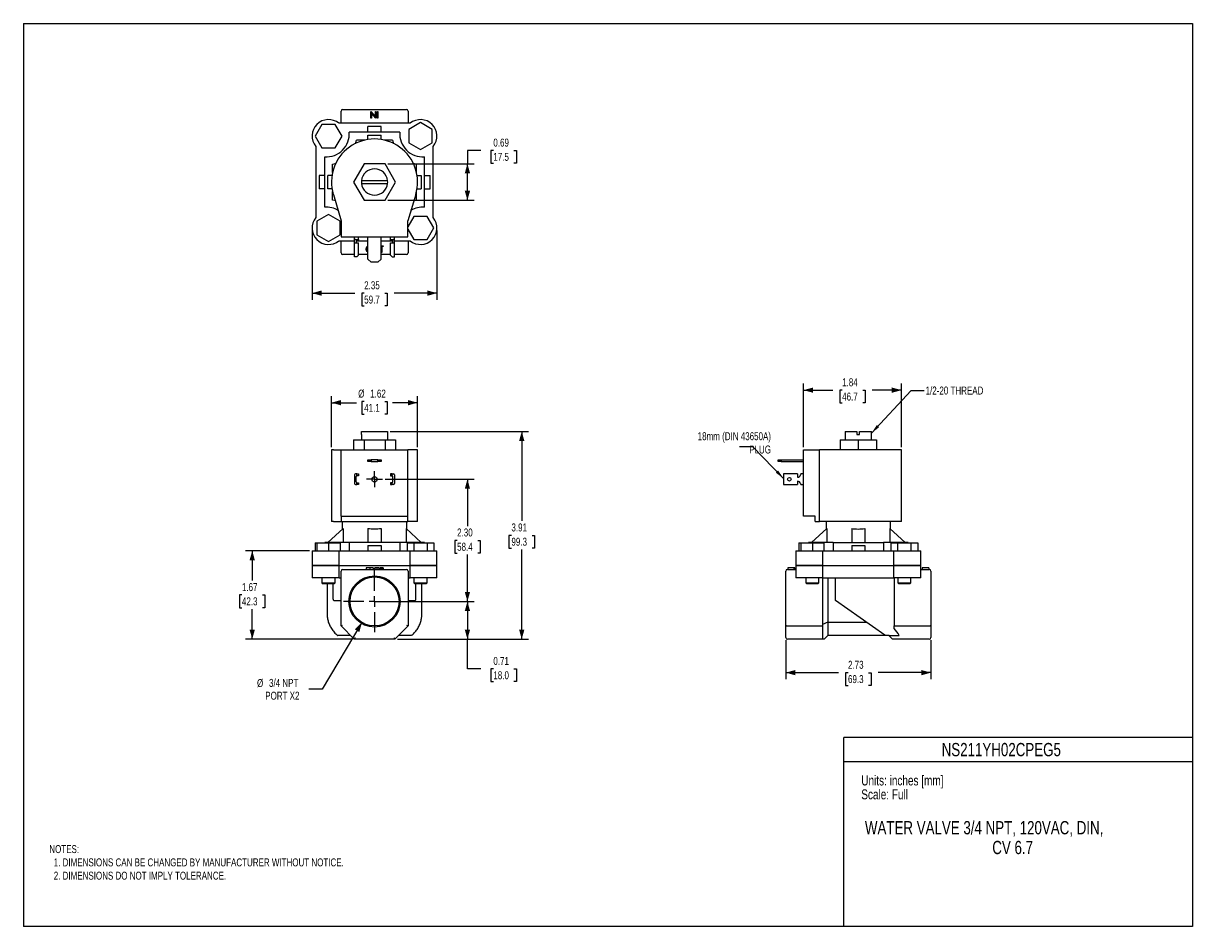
# Model space of a CAD drawing. Header units: inches. Extents: x 0 to 22, y 0 to 17.
import ezdxf
from ezdxf.enums import TextEntityAlignment as Align

# ---------------------------------------------------------------- set-up
doc = ezdxf.new("R2010")
doc.units = ezdxf.units.IN
doc.header["$MEASUREMENT"] = 0
doc.linetypes.add('SLD-Center', pattern=[0.75, 0.6, -0.05, 0.05, -0.05])
doc.linetypes.add('SLD-Solid', pattern=[0])
doc.layers.add('CENTER', color=40, linetype='SLD-Center')
doc.layers.add('SLD-DEFPOINTS', color=7, linetype='Continuous')
doc.layers.add('DIMENSIONS', color=140, linetype='SLD-Solid', lineweight=25)
doc.layers.add('TEXT', color=140, linetype='SLD-Solid', lineweight=25)
doc.styles.add('SLDTEXTSTYLE0', font='TXT', dxfattribs={"width": 0.75})
doc.dimstyles.new('SLDDIMSTYLE0', dxfattribs={"dimtxt": 0.15, "dimasz": 0.18, "dimexe": 0, "dimexo": 0.0625, "dimgap": 0.0375, "dimtad": 0, "dimtih": 1, "dimtoh": 1, "dimrnd": 1e-09, "dimzin": 12, "dimdsep": 46, "dimtxsty": 'SLDTEXTSTYLE0', "dimsah": 1, "dimcen": 0.09, "dimadec": 0, "dimazin": 3, "dimtfac": 1, "dimtofl": 0, "dimtmove": 0, "dimatfit": 3, "dimfxl": 0, "dimfrac": 2, "dimtolj": 1, "dimtzin": 12, "dimarcsym": 0})
doc.dimstyles.new('SLDDIMSTYLE1', dxfattribs={"dimtxt": 0.15, "dimasz": 0.18, "dimexe": 0, "dimexo": 0.0625, "dimgap": 0.0375, "dimtad": 0, "dimtih": 1, "dimtoh": 1, "dimrnd": 1e-09, "dimzin": 4, "dimdsep": 46, "dimtxsty": 'SLDTEXTSTYLE0', "dimsah": 1, "dimcen": 0.09, "dimadec": 0, "dimazin": 1, "dimtfac": 1, "dimtofl": 0, "dimtmove": 0, "dimatfit": 3, "dimfxl": 0, "dimfrac": 2, "dimtolj": 1, "dimtzin": 12, "dimarcsym": 0})
doc.dimstyles.new('SLDDIMSTYLE2', dxfattribs={"dimtxt": 0.15, "dimasz": 0.18, "dimexe": 0, "dimexo": 0.0625, "dimgap": 0.0375, "dimtad": 0, "dimtih": 1, "dimtoh": 1, "dimrnd": 1e-09, "dimdsep": 46, "dimtxsty": 'SLDTEXTSTYLE0', "dimsah": 1, "dimcen": 0.09, "dimadec": 0, "dimazin": 2, "dimtfac": 1, "dimtofl": 0, "dimtmove": 0, "dimatfit": 3, "dimfxl": 0, "dimfrac": 2, "dimtolj": 1, "dimtzin": 12, "dimarcsym": 0})
doc.dimstyles.new('SLDDIMSTYLE3', dxfattribs={"dimtxt": 0.15, "dimasz": 0.18, "dimexe": 0, "dimexo": 0.0625, "dimgap": 0.0375, "dimtad": 0, "dimtih": 1, "dimtoh": 1, "dimrnd": 1e-09, "dimzin": 12, "dimdsep": 46, "dimtxsty": 'SLDTEXTSTYLE0', "dimsah": 1, "dimcen": 0, "dimadec": 0, "dimazin": 3, "dimtfac": 1, "dimtofl": 0, "dimtmove": 0, "dimatfit": 3, "dimfxl": 0, "dimfrac": 2, "dimtolj": 1, "dimtzin": 12, "dimarcsym": 0})
doc.dimstyles.new('SLDDIMSTYLE4', dxfattribs={"dimtxt": 0.18, "dimasz": 0.18, "dimexe": 0, "dimexo": 0.0625, "dimgap": 0, "dimtad": 0, "dimtih": 1, "dimtoh": 1, "dimdec": 0, "dimrnd": 1e-09, "dimzin": 0, "dimdsep": 46, "dimtxsty": 'Standard', "dimsah": 1, "dimcen": 0.09, "dimadec": 0, "dimazin": 0, "dimtfac": 0.18, "dimtdec": 0, "dimtofl": 0, "dimtmove": 0, "dimatfit": 3, "dimfxl": 0, "dimfrac": 2, "dimtolj": 1, "dimtzin": 0, "dimarcsym": 0})

# ---------------------------------------------------------------- blocks, each defined once
blk = doc.blocks.new('SW_NOTE_0')
at = {"layer": 'TEXT', "color": 0, "insert": (0, 0.242), "char_height": 0.1875, "attachment_point": 1, "style": 'SLDTEXTSTYLE0'}
blk.add_mtext('Scale: Full', dxfattribs=at)
blk = doc.blocks.new('SW_NOTE_0_1')
at = {"layer": 'TEXT', "color": 0, "insert": (0, 0.242), "char_height": 0.1875, "attachment_point": 1, "style": 'SLDTEXTSTYLE0'}
blk.add_mtext('Units: inches [mm]', dxfattribs=at)
blk = doc.blocks.new('Block1')
at = {"color": 140, "linetype": 'SLD-Solid', "lineweight": 18}
blk.add_line((22, 0), (22, 3.56), dxfattribs=at)
at = {"layer": 'TEXT'}
for p, q in [((22, 3.56), (15.44, 3.56)), ((15.44, 0), (15.44, 3.56)), ((15.44, 3.11), (22, 3.11)), ((22, 0), (15.44, 0))]:
    blk.add_line(p, q, dxfattribs=at)
for name, p in [('SW_NOTE_0_1', (15.766, 2.603)), ('SW_NOTE_0', (15.766, 2.341))]:
    blk.add_blockref(name, p, dxfattribs=at)
at = {"layer": 'TEXT', "color": 140, "style": 'SLDTEXTSTYLE0', "width": 0.75}
for tag, p in [('AUTOATTR1', (18.696, 3.451)), ('AUTOATTR0_0', (18.733, 1.981)), ('AUTOATTR0_1', (18.747, 1.609))]:
    blk.add_attdef(tag, text='', height=0.25, dxfattribs=at).set_placement(p, align=Align.TOP_CENTER)
blk = doc.blocks.new('_D')
at = {"layer": 'DIMENSIONS'}
for p, q in [((6.904, 9.32), (9.502, 9.32)), ((9.377, 9.32), (9.377, 7.635)), ((9.183, 7.364), (9.137, 7.364)), ((9.137, 7.364), (9.137, 7.126)), ((9.571, 7.364), (9.616, 7.364)), ((9.616, 7.364), (9.616, 7.126)), ((9.137, 7.126), (9.183, 7.126)), ((9.377, 5.41), (9.377, 7.096)), ((9.616, 7.126), (9.571, 7.126)), ((7.037, 5.41), (9.502, 5.41))]:
    blk.add_line(p, q, dxfattribs=at)
for points in [[(9.377, 9.32), (9.327, 9.14), (9.427, 9.14)], [(9.377, 5.41), (9.427, 5.59), (9.327, 5.59)]]:
    blk.add_solid(points, dxfattribs=at)
at = {"layer": 'DIMENSIONS', "char_height": 0.15, "attachment_point": 1, "style": 'SLDTEXTSTYLE0'}
for s, insert in [('3.91', (9.183, 7.588)), ('99.3', (9.183, 7.319))]:
    blk.add_mtext(s, dxfattribs=dict(at, insert=insert))
blk = doc.blocks.new('_D_1')
at = {"layer": 'DIMENSIONS'}
for p, q in [((6.807, 8.42), (8.48, 8.42)), ((8.355, 8.42), (8.355, 7.54)), ((8.161, 7.269), (8.115, 7.269)), ((8.115, 7.269), (8.115, 7.031)), ((8.549, 7.269), (8.594, 7.269)), ((8.594, 7.269), (8.594, 7.031)), ((8.115, 7.031), (8.161, 7.031)), ((8.355, 6.12), (8.355, 7.001)), ((8.594, 7.031), (8.549, 7.031)), ((6.657, 6.12), (8.48, 6.12))]:
    blk.add_line(p, q, dxfattribs=at)
for points in [[(8.355, 8.42), (8.305, 8.24), (8.405, 8.24)], [(8.355, 6.12), (8.405, 6.3), (8.305, 6.3)]]:
    blk.add_solid(points, dxfattribs=at)
at = {"layer": 'DIMENSIONS', "char_height": 0.15, "attachment_point": 1, "style": 'SLDTEXTSTYLE0'}
for s, insert in [('2.30', (8.161, 7.493)), ('58.4', (8.161, 7.224))]:
    blk.add_mtext(s, dxfattribs=dict(at, insert=insert))
blk = doc.blocks.new('_D_2')
at = {"layer": 'DIMENSIONS'}
for p, q in [((7.238, 6.12), (8.48, 6.12)), ((8.355, 6.12), (8.355, 5.41)), ((7.037, 5.41), (8.48, 5.41)), ((8.355, 4.852), (8.355, 5.41)), ((8.605, 4.852), (8.355, 4.852)), ((8.843, 4.851), (8.797, 4.851)), ((8.797, 4.851), (8.797, 4.613)), ((9.231, 4.851), (9.276, 4.851)), ((9.276, 4.851), (9.276, 4.613)), ((8.797, 4.613), (8.843, 4.613)), ((9.276, 4.613), (9.231, 4.613))]:
    blk.add_line(p, q, dxfattribs=at)
for points in [[(8.355, 6.12), (8.305, 5.94), (8.405, 5.94)], [(8.355, 5.41), (8.405, 5.59), (8.305, 5.59)]]:
    blk.add_solid(points, dxfattribs=at)
at = {"layer": 'DIMENSIONS', "char_height": 0.15, "attachment_point": 1, "style": 'SLDTEXTSTYLE0'}
for s, insert in [('0.71', (8.843, 5.075)), ('18.0', (8.843, 4.806))]:
    blk.add_mtext(s, dxfattribs=dict(at, insert=insert))
blk = doc.blocks.new('_D_3')
at = {"layer": 'DIMENSIONS'}
for p, q in [((5.797, 9.026), (5.797, 9.986)), ((7.417, 9.026), (7.417, 9.986)), ((5.797, 9.861), (6.27, 9.861)), ((6.413, 9.883), (6.368, 9.883)), ((6.368, 9.883), (6.368, 9.645)), ((6.801, 9.883), (6.847, 9.883)), ((6.847, 9.883), (6.847, 9.645)), ((7.417, 9.861), (6.945, 9.861)), ((6.368, 9.645), (6.413, 9.645)), ((6.847, 9.645), (6.801, 9.645))]:
    blk.add_line(p, q, dxfattribs=at)
for points in [[(5.797, 9.861), (5.977, 9.811), (5.977, 9.911)], [(7.417, 9.861), (7.237, 9.911), (7.237, 9.811)]]:
    blk.add_solid(points, dxfattribs=at)
at = {"layer": 'DIMENSIONS', "char_height": 0.15, "attachment_point": 1, "style": 'SLDTEXTSTYLE0'}
for s, insert in [('%%c', (6.3, 10.107)), ('1.62', (6.526, 10.107)), ('41.1', (6.413, 9.839))]:
    blk.add_mtext(s, dxfattribs=dict(at, insert=insert))
blk = doc.blocks.new('_D_4')
at = {"layer": 'DIMENSIONS'}
for p, q in [((6.371, 5.725), (5.62, 4.467)), ((5.62, 4.467), (5.37, 4.467))]:
    blk.add_line(p, q, dxfattribs=at)
blk.add_solid([(6.371, 5.725), (6.236, 5.596), (6.321, 5.544)], dxfattribs=at)
at = {"layer": 'DIMENSIONS', "char_height": 0.15, "attachment_point": 1, "style": 'SLDTEXTSTYLE0'}
for s, insert in [('%%c', (4.396, 4.659)), ('3/4 NPT', (4.622, 4.662)), ('PORT X2', (4.551, 4.421))]:
    blk.add_mtext(s, dxfattribs=dict(at, insert=insert))
blk = doc.blocks.new('_D_5')
at = {"layer": 'DIMENSIONS'}
for p, q in [((5.382, 7.075), (4.181, 7.075)), ((4.306, 7.075), (4.306, 6.513)), ((4.112, 6.242), (4.067, 6.242)), ((4.067, 6.242), (4.067, 6.003)), ((4.5, 6.242), (4.546, 6.242)), ((4.546, 6.242), (4.546, 6.003)), ((4.067, 6.003), (4.112, 6.003)), ((4.306, 5.41), (4.306, 5.973)), ((4.546, 6.003), (4.5, 6.003)), ((6.177, 5.41), (4.181, 5.41))]:
    blk.add_line(p, q, dxfattribs=at)
for points in [[(4.306, 7.075), (4.256, 6.895), (4.356, 6.895)], [(4.306, 5.41), (4.356, 5.59), (4.256, 5.59)]]:
    blk.add_solid(points, dxfattribs=at)
at = {"layer": 'DIMENSIONS', "char_height": 0.15, "attachment_point": 1, "style": 'SLDTEXTSTYLE0'}
for s, insert in [('1.67', (4.112, 6.465)), ('42.3', (4.112, 6.197))]:
    blk.add_mtext(s, dxfattribs=dict(at, insert=insert))
blk = doc.blocks.new('SW_CENTERMARKSYMBOL_0')
at = {"layer": 'CENTER', "color": 0}
for p, q in [((0, 0.2), (0, 0.581)), ((-0.2, 0), (-0.581, 0)), ((0, 0), (-0.1, 0)), ((0, 0), (0, 0.1)), ((0, 0), (0, -0.1)), ((0, 0), (0.1, 0)), ((0.2, 0), (0.581, 0)), ((0, -0.2), (0, -0.581))]:
    blk.add_line(p, q, dxfattribs=at)
blk = doc.blocks.new('SW_CENTERMARKSYMBOL_1')
at = {"layer": 'CENTER', "color": 0}
for p, q in [((-0.1, 0), (-0.15, 0)), ((0, 0), (-0.1, 0)), ((0, 0.1), (0, 0.15)), ((0, 0), (0, 0.1)), ((0, 0), (0, -0.1)), ((0, 0), (0.1, 0)), ((0.1, 0), (0.15, 0)), ((0, -0.1), (0, -0.15))]:
    blk.add_line(p, q, dxfattribs=at)
blk = doc.blocks.new('_D_6')
at = {"layer": 'DIMENSIONS'}
for p, q in [((14.345, 5.39), (14.345, 4.655)), ((17.075, 5.39), (17.075, 4.655)), ((14.345, 4.78), (15.339, 4.78)), ((15.516, 4.779), (15.47, 4.779)), ((15.47, 4.779), (15.47, 4.541)), ((15.904, 4.779), (15.95, 4.779)), ((15.95, 4.779), (15.95, 4.541)), ((17.075, 4.78), (16.081, 4.78)), ((15.47, 4.541), (15.516, 4.541)), ((15.95, 4.541), (15.904, 4.541))]:
    blk.add_line(p, q, dxfattribs=at)
for points in [[(14.345, 4.78), (14.525, 4.73), (14.525, 4.83)], [(17.075, 4.78), (16.895, 4.83), (16.895, 4.73)]]:
    blk.add_solid(points, dxfattribs=at)
at = {"layer": 'DIMENSIONS', "char_height": 0.15, "attachment_point": 1, "style": 'SLDTEXTSTYLE0'}
for s, insert in [('2.73', (15.516, 5.003)), ('69.3', (15.516, 4.734))]:
    blk.add_mtext(s, dxfattribs=dict(at, insert=insert))
blk = doc.blocks.new('_D_7')
at = {"layer": 'DIMENSIONS'}
for p, q in [((14.68, 9.026), (14.68, 10.222)), ((16.52, 9.026), (16.52, 10.222)), ((14.68, 10.097), (15.229, 10.097)), ((15.406, 10.096), (15.36, 10.096)), ((15.36, 10.096), (15.36, 9.858)), ((15.794, 10.096), (15.84, 10.096)), ((15.84, 10.096), (15.84, 9.858)), ((16.52, 10.097), (15.971, 10.097)), ((15.36, 9.858), (15.406, 9.858)), ((15.84, 9.858), (15.794, 9.858))]:
    blk.add_line(p, q, dxfattribs=at)
for points in [[(14.68, 10.097), (14.86, 10.047), (14.86, 10.147)], [(16.52, 10.097), (16.34, 10.147), (16.34, 10.047)]]:
    blk.add_solid(points, dxfattribs=at)
at = {"layer": 'DIMENSIONS', "char_height": 0.15, "attachment_point": 1, "style": 'SLDTEXTSTYLE0'}
for s, insert in [('1.84', (15.406, 10.32)), ('46.7', (15.406, 10.051))]:
    blk.add_mtext(s, dxfattribs=dict(at, insert=insert))
blk = doc.blocks.new('_D_8')
at = {"layer": 'DIMENSIONS'}
for p, q in [((5.432, 13.099), (5.432, 11.798)), ((7.782, 13.099), (7.782, 11.798)), ((5.432, 11.923), (6.236, 11.923)), ((6.413, 11.922), (6.368, 11.922)), ((6.368, 11.922), (6.368, 11.684)), ((6.801, 11.922), (6.847, 11.922)), ((6.847, 11.922), (6.847, 11.684)), ((7.782, 11.923), (6.978, 11.923)), ((6.368, 11.684), (6.413, 11.684)), ((6.847, 11.684), (6.801, 11.684))]:
    blk.add_line(p, q, dxfattribs=at)
for points in [[(5.432, 11.923), (5.612, 11.873), (5.612, 11.973)], [(7.782, 11.923), (7.602, 11.973), (7.602, 11.873)]]:
    blk.add_solid(points, dxfattribs=at)
at = {"layer": 'DIMENSIONS', "char_height": 0.15, "attachment_point": 1, "style": 'SLDTEXTSTYLE0'}
for s, insert in [('2.35', (6.413, 12.146)), ('59.7', (6.413, 11.877))]:
    blk.add_mtext(s, dxfattribs=dict(at, insert=insert))
blk = doc.blocks.new('_D_9')
at = {"layer": 'DIMENSIONS'}
for p, q in [((8.605, 14.609), (8.355, 14.609)), ((8.355, 14.609), (8.355, 14.358)), ((8.843, 14.607), (8.797, 14.607)), ((8.797, 14.607), (8.797, 14.369)), ((9.231, 14.607), (9.276, 14.607)), ((9.276, 14.607), (9.276, 14.369)), ((6.856, 14.358), (8.48, 14.358)), ((8.355, 13.67), (8.355, 14.358)), ((8.797, 14.369), (8.843, 14.369)), ((9.276, 14.369), (9.231, 14.369)), ((6.856, 13.67), (8.48, 13.67))]:
    blk.add_line(p, q, dxfattribs=at)
for points in [[(8.355, 14.358), (8.305, 14.178), (8.405, 14.178)], [(8.355, 13.67), (8.405, 13.85), (8.305, 13.85)]]:
    blk.add_solid(points, dxfattribs=at)
at = {"layer": 'DIMENSIONS', "char_height": 0.15, "attachment_point": 1, "style": 'SLDTEXTSTYLE0'}
for s, insert in [('0.69', (8.843, 14.831)), ('17.5', (8.843, 14.563))]:
    blk.add_mtext(s, dxfattribs=dict(at, insert=insert))

msp = doc.modelspace()

# ---------------------------------------------------------------- linework, layer by layer
at = {"color": 7, "linetype": 'SLD-Solid'}
for p, q in [((0, 17), (0, 0)), ((0, 17), (22, 17)), ((22, 17), (22, 0)), ((22, 0), (0, 0))]:
    msp.add_line(p, q, dxfattribs=at)
for p, q in [((5.977, 15.119), (5.977, 15.349)), ((6.007, 15.379), (7.207, 15.379)), ((6.538, 15.214), (6.538, 15.339)), ((6.538, 15.339), (6.54, 15.339)), ((6.549, 15.214), (6.538, 15.214)), ((6.54, 15.339), (6.623, 15.241)), ((6.631, 15.214), (6.549, 15.312)), ((6.549, 15.312), (6.549, 15.214)), ((6.623, 15.241), (6.623, 15.339)), ((6.623, 15.339), (6.634, 15.339)), ((6.634, 15.214), (6.631, 15.214)), ((6.634, 15.339), (6.634, 15.214)), ((6.661, 15.214), (6.661, 15.339)), ((6.661, 15.339), (6.672, 15.339)), ((6.672, 15.214), (6.661, 15.214)), ((6.672, 15.339), (6.672, 15.214)), ((7.237, 15.349), (7.237, 15.119)), ((5.616, 15.098), (5.49, 14.879)), ((5.869, 15.098), (5.616, 15.098)), ((5.995, 14.879), (5.869, 15.098)), ((7.276, 15.119), (5.939, 15.119)), ((6.732, 15.058), (6.482, 15.058)), ((6.482, 14.951), (6.482, 15.058)), ((6.732, 14.951), (6.732, 15.058)), ((7.472, 15.132), (7.254, 15.005)), ((7.254, 15.005), (7.254, 14.753)), ((7.691, 15.005), (7.472, 15.132)), ((7.691, 14.753), (7.691, 15.005)), ((5.49, 14.879), (5.616, 14.66)), ((5.869, 14.66), (5.995, 14.879)), ((7.082, 14.951), (6.132, 14.951)), ((6.431, 14.804), (6.269, 14.804)), ((6.482, 14.814), (6.482, 14.894)), ((6.482, 14.894), (6.732, 14.894)), ((6.732, 14.814), (6.732, 14.894)), ((6.946, 14.804), (6.784, 14.804)), ((7.254, 14.753), (7.472, 14.626)), ((7.472, 14.626), (7.691, 14.753)), ((5.502, 14.683), (5.502, 13.345)), ((5.616, 14.66), (5.869, 14.66)), ((7.712, 13.345), (7.712, 14.683)), ((5.67, 13.539), (5.67, 14.489)), ((5.817, 14.191), (5.817, 14.353)), ((6.409, 14.358), (6.21, 14.014)), ((6.806, 14.358), (6.409, 14.358)), ((7.004, 14.014), (6.806, 14.358)), ((7.398, 14.191), (7.398, 14.353)), ((7.545, 13.539), (7.545, 14.489)), ((5.563, 14.139), (5.563, 13.889)), ((5.67, 14.139), (5.563, 14.139)), ((5.727, 13.889), (5.727, 14.139)), ((5.807, 14.139), (5.727, 14.139)), ((7.408, 14.139), (7.487, 14.139)), ((7.487, 14.139), (7.487, 13.889)), ((7.545, 14.139), (7.651, 14.139)), ((7.651, 13.889), (7.651, 14.139)), ((5.67, 13.889), (5.563, 13.889)), ((5.807, 13.889), (5.727, 13.889)), ((6.21, 14.014), (6.409, 13.67)), ((6.854, 14.039), (6.361, 14.039)), ((6.361, 13.989), (6.854, 13.989)), ((6.806, 13.67), (7.004, 14.014)), ((7.408, 13.889), (7.487, 13.889)), ((7.545, 13.889), (7.651, 13.889)), ((5.817, 13.675), (5.817, 13.837)), ((5.832, 13.779), (5.982, 13.284)), ((6.409, 13.67), (6.806, 13.67)), ((7.382, 13.779), (7.232, 13.284)), ((7.398, 13.675), (7.398, 13.837)), ((5.742, 13.402), (5.524, 13.275)), ((5.524, 13.275), (5.524, 13.023)), ((5.961, 13.275), (5.742, 13.402)), ((5.961, 13.023), (5.961, 13.275)), ((5.982, 13.284), (5.982, 12.984)), ((7.346, 13.368), (7.232, 13.171)), ((7.232, 12.984), (7.232, 13.284)), ((7.599, 13.368), (7.346, 13.368)), ((7.725, 13.149), (7.599, 13.368)), ((5.524, 13.023), (5.742, 12.896)), ((5.742, 12.896), (5.961, 13.023)), ((5.982, 12.984), (7.232, 12.984)), ((6.232, 12.928), (6.232, 12.984)), ((6.307, 12.93), (6.307, 12.984)), ((6.482, 12.564), (6.482, 12.984)), ((6.732, 12.564), (6.732, 12.984)), ((6.907, 12.93), (6.907, 12.984)), ((6.982, 12.928), (6.982, 12.984)), ((7.232, 13.127), (7.346, 12.93)), ((7.599, 12.93), (7.725, 13.149)), ((5.939, 12.909), (6.232, 12.909)), ((5.977, 12.679), (5.977, 12.909)), ((6.232, 12.87), (6.232, 12.928)), ((6.232, 12.609), (6.232, 12.87)), ((6.232, 12.87), (6.247, 12.87)), ((6.247, 12.93), (6.307, 12.93)), ((6.247, 12.87), (6.307, 12.87)), ((6.264, 12.909), (6.482, 12.909)), ((6.264, 12.907), (6.264, 12.87)), ((6.307, 12.921), (6.279, 12.921)), ((6.307, 12.93), (6.307, 12.921)), ((6.307, 12.639), (6.307, 12.87)), ((6.732, 12.909), (6.95, 12.909)), ((6.732, 12.814), (6.771, 12.814)), ((6.771, 12.801), (6.744, 12.801)), ((6.744, 12.801), (6.744, 12.689)), ((6.771, 12.814), (6.771, 12.801)), ((6.907, 12.93), (6.967, 12.93)), ((6.907, 12.921), (6.907, 12.93)), ((6.935, 12.921), (6.907, 12.921)), ((6.907, 12.639), (6.907, 12.87)), ((6.907, 12.87), (6.967, 12.87)), ((6.95, 12.87), (6.95, 12.907)), ((6.967, 12.87), (6.982, 12.87)), ((6.982, 12.87), (6.982, 12.928)), ((6.982, 12.909), (7.276, 12.909)), ((6.982, 12.609), (6.982, 12.87)), ((7.237, 12.909), (7.237, 12.679)), ((7.346, 12.93), (7.599, 12.93)), ((6.232, 12.649), (6.007, 12.649)), ((6.247, 12.609), (6.232, 12.609)), ((6.277, 12.609), (6.247, 12.609)), ((6.277, 12.609), (6.307, 12.639)), ((6.482, 12.649), (6.307, 12.649)), ((6.482, 12.564), (6.542, 12.504)), ((6.672, 12.504), (6.732, 12.564)), ((6.744, 12.689), (6.732, 12.689)), ((6.907, 12.649), (6.732, 12.649)), ((6.937, 12.609), (6.907, 12.639)), ((6.937, 12.609), (6.967, 12.609)), ((6.967, 12.609), (6.982, 12.609)), ((7.207, 12.649), (6.982, 12.649)), ((6.672, 12.504), (6.542, 12.504)), ((6.359, 9.26), (6.359, 9.162)), ((6.359, 9.26), (6.361, 9.26)), ((6.361, 9.26), (6.361, 9.32)), ((6.361, 9.32), (6.854, 9.32)), ((6.854, 9.32), (6.854, 9.26)), ((6.854, 9.26), (6.855, 9.26)), ((6.855, 9.162), (6.855, 9.26)), ((15.462, 9.32), (15.462, 9.162)), ((15.462, 9.32), (15.685, 9.32)), ((15.685, 9.32), (15.685, 9.26)), ((15.685, 9.26), (15.735, 9.26)), ((15.735, 9.26), (15.735, 9.32)), ((15.735, 9.32), (15.958, 9.32)), ((15.958, 9.162), (15.958, 9.32)), ((6.21, 9.162), (6.21, 8.976)), ((6.21, 9.162), (6.409, 9.162)), ((6.409, 9.162), (6.409, 8.976)), ((6.409, 9.162), (6.806, 9.162)), ((6.806, 9.162), (6.806, 8.976)), ((6.806, 9.162), (7.004, 9.162)), ((7.004, 9.162), (7.004, 8.976)), ((15.366, 9.162), (15.366, 8.976)), ((15.366, 9.162), (15.71, 9.162)), ((15.71, 9.162), (15.71, 8.976)), ((15.71, 9.162), (16.054, 9.162)), ((16.054, 9.162), (16.054, 8.976)), ((5.797, 8.976), (5.797, 7.626)), ((5.832, 8.976), (5.797, 8.976)), ((5.832, 8.976), (5.982, 8.976)), ((5.982, 7.726), (5.982, 8.976)), ((5.982, 8.976), (7.232, 8.976)), ((7.232, 7.726), (7.232, 8.976)), ((7.382, 8.976), (7.232, 8.976)), ((7.417, 8.976), (7.382, 8.976)), ((7.417, 7.626), (7.417, 8.976)), ((14.68, 7.726), (14.68, 8.976)), ((14.68, 8.976), (14.98, 8.976)), ((14.98, 7.626), (14.98, 8.976)), ((15.475, 8.976), (14.98, 8.976)), ((16.52, 8.976), (15.475, 8.976)), ((16.52, 7.626), (16.52, 8.976)), ((6.482, 8.754), (6.482, 8.786)), ((6.482, 8.786), (6.542, 8.786)), ((6.542, 8.754), (6.482, 8.754)), ((6.542, 8.786), (6.542, 8.754)), ((6.672, 8.786), (6.542, 8.786)), ((6.542, 8.754), (6.672, 8.754)), ((6.672, 8.754), (6.672, 8.786)), ((6.672, 8.786), (6.732, 8.786)), ((6.732, 8.754), (6.672, 8.754)), ((6.732, 8.786), (6.732, 8.754)), ((14.2, 8.754), (14.2, 8.786)), ((14.2, 8.786), (14.26, 8.786)), ((14.26, 8.754), (14.2, 8.754)), ((14.26, 8.786), (14.26, 8.754)), ((14.26, 8.786), (14.68, 8.786)), ((14.26, 8.754), (14.68, 8.754)), ((6.232, 8.504), (6.232, 8.337)), ((6.277, 8.519), (6.247, 8.519)), ((6.264, 8.369), (6.264, 8.472)), ((6.277, 8.487), (6.277, 8.519)), ((6.277, 8.519), (6.307, 8.519)), ((6.307, 8.487), (6.279, 8.487)), ((6.307, 8.519), (6.307, 8.487)), ((6.907, 8.519), (6.907, 8.487)), ((6.937, 8.519), (6.907, 8.519)), ((6.907, 8.487), (6.935, 8.487)), ((6.937, 8.487), (6.937, 8.519)), ((6.937, 8.519), (6.967, 8.519)), ((6.95, 8.369), (6.95, 8.472)), ((6.982, 8.504), (6.982, 8.337)), ((14.305, 8.519), (14.305, 8.504)), ((14.566, 8.519), (14.305, 8.519)), ((14.305, 8.504), (14.305, 8.337)), ((14.566, 8.519), (14.566, 8.504)), ((14.566, 8.504), (14.566, 8.459)), ((14.566, 8.382), (14.566, 8.337)), ((14.68, 8.519), (14.626, 8.519)), ((6.247, 8.322), (6.277, 8.322)), ((6.277, 8.322), (6.277, 8.354)), ((6.307, 8.322), (6.277, 8.322)), ((6.279, 8.354), (6.307, 8.354)), ((6.307, 8.354), (6.307, 8.322)), ((6.907, 8.354), (6.907, 8.322)), ((6.935, 8.354), (6.907, 8.354)), ((6.907, 8.322), (6.937, 8.322)), ((6.937, 8.322), (6.937, 8.354)), ((6.967, 8.322), (6.937, 8.322)), ((14.305, 8.337), (14.305, 8.322)), ((14.305, 8.322), (14.566, 8.322)), ((14.566, 8.337), (14.566, 8.322)), ((14.626, 8.322), (14.68, 8.322)), ((5.982, 7.726), (7.232, 7.726)), ((5.982, 7.726), (5.982, 7.626)), ((7.232, 7.626), (7.232, 7.726)), ((14.9, 7.726), (14.68, 7.726)), ((14.9, 7.626), (14.9, 7.726)), ((6.014, 7.495), (5.727, 7.228)), ((5.832, 7.626), (5.797, 7.626)), ((5.832, 7.626), (5.982, 7.626)), ((5.982, 7.626), (7.232, 7.626)), ((6.001, 7.626), (6.001, 7.483)), ((6.014, 7.495), (6.014, 7.228)), ((6.482, 7.495), (6.482, 7.228)), ((6.732, 7.495), (6.732, 7.228)), ((7.201, 7.495), (7.201, 7.228)), ((7.201, 7.495), (7.487, 7.228)), ((7.214, 7.483), (7.214, 7.626)), ((7.382, 7.626), (7.232, 7.626)), ((7.417, 7.626), (7.382, 7.626)), ((15.117, 7.495), (14.83, 7.228)), ((14.9, 7.626), (14.98, 7.626)), ((15.475, 7.626), (14.98, 7.626)), ((15.104, 7.626), (15.104, 7.483)), ((15.117, 7.495), (15.117, 7.228)), ((16.52, 7.626), (15.475, 7.626)), ((15.585, 7.495), (15.585, 7.228)), ((15.835, 7.495), (15.835, 7.228)), ((16.304, 7.495), (16.304, 7.228)), ((16.304, 7.495), (16.59, 7.228)), ((16.317, 7.483), (16.317, 7.626)), ((5.432, 7.075), (5.432, 6.799)), ((5.432, 7.075), (5.939, 7.075)), ((5.49, 7.225), (5.49, 7.075)), ((5.49, 7.225), (5.524, 7.225)), ((5.524, 7.225), (5.524, 7.075)), ((5.524, 7.225), (5.742, 7.225)), ((5.67, 7.228), (5.67, 7.225)), ((6.132, 7.228), (5.67, 7.228)), ((5.742, 7.225), (5.742, 7.075)), ((5.742, 7.225), (5.961, 7.225)), ((5.939, 6.799), (5.939, 7.075)), ((5.939, 7.075), (7.276, 7.075)), ((5.961, 7.225), (5.961, 7.075)), ((6.132, 7.228), (6.132, 7.075)), ((7.082, 7.228), (6.132, 7.228)), ((6.482, 7.175), (6.482, 7.075)), ((6.482, 7.175), (6.732, 7.175)), ((6.732, 7.175), (6.732, 7.075)), ((7.082, 7.228), (7.082, 7.075)), ((7.545, 7.228), (7.082, 7.228)), ((7.22, 7.225), (7.22, 7.075)), ((7.22, 7.225), (7.346, 7.225)), ((7.276, 6.799), (7.276, 7.075)), ((7.276, 7.075), (7.782, 7.075)), ((7.346, 7.225), (7.346, 7.075)), ((7.346, 7.225), (7.599, 7.225)), ((7.545, 7.228), (7.545, 7.225)), ((7.599, 7.225), (7.599, 7.075)), ((7.599, 7.225), (7.725, 7.225)), ((7.725, 7.225), (7.725, 7.075)), ((7.782, 6.799), (7.782, 7.075)), ((14.535, 7.075), (14.535, 6.799)), ((14.535, 7.075), (15.041, 7.075)), ((14.593, 7.225), (14.593, 7.075)), ((14.593, 7.225), (14.626, 7.225)), ((14.626, 7.225), (14.626, 7.075)), ((14.626, 7.225), (14.845, 7.225)), ((14.773, 7.228), (14.773, 7.225)), ((15.235, 7.228), (14.773, 7.228)), ((14.845, 7.225), (14.845, 7.075)), ((14.845, 7.225), (15.064, 7.225)), ((15.041, 6.799), (15.041, 7.075)), ((15.041, 7.075), (16.379, 7.075)), ((15.064, 7.225), (15.064, 7.075)), ((15.235, 7.228), (15.235, 7.075)), ((15.235, 7.228), (16.185, 7.228)), ((15.585, 7.175), (15.585, 7.075)), ((15.585, 7.175), (15.835, 7.175)), ((15.835, 7.175), (15.835, 7.075)), ((16.185, 7.228), (16.185, 7.075)), ((16.648, 7.228), (16.185, 7.228)), ((16.323, 7.225), (16.323, 7.075)), ((16.323, 7.225), (16.449, 7.225)), ((16.379, 6.799), (16.379, 7.075)), ((16.379, 7.075), (16.885, 7.075)), ((16.449, 7.225), (16.449, 7.075)), ((16.449, 7.225), (16.701, 7.225)), ((16.648, 7.228), (16.648, 7.225)), ((16.701, 7.225), (16.701, 7.075)), ((16.701, 7.225), (16.828, 7.225)), ((16.828, 7.225), (16.828, 7.075)), ((16.885, 6.799), (16.885, 7.075)), ((5.432, 6.799), (5.432, 6.563)), ((5.432, 6.799), (5.939, 6.799)), ((5.939, 6.799), (5.432, 6.799)), ((5.939, 6.563), (5.939, 6.799)), ((5.939, 6.799), (7.276, 6.799)), ((5.939, 6.799), (7.276, 6.799)), ((5.977, 5.66), (5.977, 6.691)), ((6.007, 6.721), (7.207, 6.721)), ((6.45, 6.751), (6.45, 6.721)), ((6.516, 6.751), (6.516, 6.721)), ((6.582, 6.751), (6.582, 6.721)), ((6.607, 6.751), (6.607, 6.721)), ((6.61, 6.751), (6.61, 6.721)), ((6.649, 6.751), (6.649, 6.721)), ((6.687, 6.751), (6.687, 6.721)), ((6.705, 6.751), (6.705, 6.721)), ((6.732, 6.751), (6.705, 6.751)), ((6.732, 6.751), (6.732, 6.721)), ((6.744, 6.751), (6.732, 6.751)), ((6.744, 6.751), (6.744, 6.721)), ((6.771, 6.751), (6.744, 6.751)), ((6.771, 6.751), (6.771, 6.721)), ((7.237, 6.691), (7.237, 5.66)), ((7.276, 6.563), (7.276, 6.799)), ((7.276, 6.799), (7.782, 6.799)), ((7.782, 6.799), (7.276, 6.799)), ((7.782, 6.563), (7.782, 6.799)), ((14.345, 5.673), (14.345, 6.691)), ((14.375, 6.721), (14.535, 6.721)), ((14.382, 6.751), (14.382, 6.721)), ((14.383, 6.751), (14.382, 6.751)), ((14.385, 6.751), (14.385, 6.721)), ((14.497, 6.751), (14.385, 6.751)), ((14.497, 6.751), (14.497, 6.721)), ((14.51, 6.751), (14.497, 6.751)), ((14.51, 6.751), (14.51, 6.721)), ((14.513, 6.751), (14.512, 6.751)), ((14.513, 6.751), (14.513, 6.721)), ((14.535, 6.799), (14.535, 6.563)), ((14.535, 6.799), (15.041, 6.799)), ((15.041, 6.799), (14.535, 6.799)), ((15.041, 6.563), (15.041, 6.799)), ((15.041, 6.799), (16.379, 6.799)), ((15.041, 6.799), (16.379, 6.799)), ((16.379, 6.563), (16.379, 6.799)), ((16.379, 6.799), (16.885, 6.799)), ((16.885, 6.799), (16.379, 6.799)), ((16.885, 6.563), (16.885, 6.799)), ((16.885, 6.721), (17.045, 6.721)), ((16.91, 6.751), (16.91, 6.721)), ((17.035, 6.751), (16.91, 6.751)), ((17.035, 6.751), (17.035, 6.721)), ((17.075, 6.691), (17.075, 5.673)), ((5.939, 6.563), (5.432, 6.563)), ((5.618, 6.563), (5.618, 6.47)), ((5.618, 6.47), (5.638, 6.45)), ((5.618, 6.47), (5.866, 6.47)), ((5.846, 6.45), (5.638, 6.45)), ((5.717, 6.45), (5.717, 5.872)), ((5.828, 6.163), (5.828, 6.45)), ((5.846, 6.45), (5.866, 6.47)), ((5.866, 6.47), (5.866, 6.563)), ((5.939, 6.563), (5.977, 6.563)), ((7.237, 6.563), (7.276, 6.563)), ((7.782, 6.563), (7.276, 6.563)), ((7.348, 6.563), (7.348, 6.47)), ((7.348, 6.47), (7.368, 6.45)), ((7.348, 6.47), (7.596, 6.47)), ((7.576, 6.45), (7.368, 6.45)), ((7.387, 6.163), (7.387, 6.45)), ((7.497, 5.872), (7.497, 6.45)), ((7.576, 6.45), (7.596, 6.47)), ((7.596, 6.47), (7.596, 6.563)), ((15.041, 6.563), (14.535, 6.563)), ((14.721, 6.563), (14.721, 6.47)), ((14.721, 6.47), (14.741, 6.45)), ((14.721, 6.47), (14.969, 6.47)), ((14.949, 6.45), (14.741, 6.45)), ((14.949, 6.45), (14.969, 6.47)), ((14.969, 6.47), (14.969, 6.563)), ((15.035, 6.563), (15.035, 5.66)), ((15.041, 6.563), (16.379, 6.563)), ((15.135, 6.563), (15.135, 5.73)), ((15.28, 6.163), (15.28, 6.563)), ((16.885, 6.563), (16.379, 6.563)), ((16.385, 6.563), (16.385, 5.66)), ((16.451, 6.563), (16.451, 6.47)), ((16.451, 6.47), (16.471, 6.45)), ((16.451, 6.47), (16.699, 6.47)), ((16.679, 6.45), (16.471, 6.45)), ((16.679, 6.45), (16.699, 6.47)), ((16.699, 6.47), (16.699, 6.563)), ((5.853, 6.136), (5.977, 6.136)), ((7.237, 6.136), (7.362, 6.136)), ((16.209, 5.486), (15.28, 6.136)), ((15.135, 5.73), (15.035, 5.689)), ((15.135, 5.73), (15.135, 5.48)), ((15.135, 5.73), (15.86, 5.73)), ((5.977, 5.66), (6.007, 5.673)), ((6.227, 5.41), (5.977, 5.66)), ((7.237, 5.66), (6.987, 5.41)), ((7.207, 5.673), (7.237, 5.66)), ((14.345, 5.44), (14.345, 5.673)), ((14.375, 5.66), (15.035, 5.66)), ((15.035, 5.66), (15.035, 5.41)), ((16.385, 5.66), (17.045, 5.66)), ((16.385, 5.61), (16.385, 5.66)), ((17.075, 5.673), (17.075, 5.44)), ((6.157, 5.48), (5.91, 5.48)), ((6.24, 5.44), (6.227, 5.41)), ((6.987, 5.41), (6.227, 5.41)), ((6.975, 5.44), (6.987, 5.41)), ((7.304, 5.48), (7.057, 5.48)), ((15.035, 5.41), (14.375, 5.41)), ((15.065, 5.41), (15.035, 5.41)), ((15.135, 5.48), (15.065, 5.41)), ((16.227, 5.48), (15.135, 5.48)), ((16.355, 5.41), (16.285, 5.48)), ((16.289, 5.48), (16.478, 5.48)), ((17.045, 5.41), (16.355, 5.41))]:
    msp.add_line(p, q)
at = {"flags": 128}
for points in [[(6.252, 14.742), (6.257, 14.757), (6.269, 14.804)], [(6.946, 14.804), (6.958, 14.757), (6.962, 14.742)], [(5.817, 14.353), (5.864, 14.364), (5.879, 14.369)], [(7.335, 14.369), (7.351, 14.364), (7.398, 14.353)], [(5.867, 13.663), (5.864, 13.664), (5.817, 13.675)], [(7.398, 13.675), (7.351, 13.664), (7.347, 13.663)]]:
    msp.add_lwpolyline(points, dxfattribs=at)
for centre, radius in [((6.607, 8.42), 0.05), ((14.413, 8.42), 0.0335), ((6.607, 6.12), 0.481), ((6.607, 6.12), 0.461)]:
    msp.add_circle(centre, radius)
for centre, radius, start, end in [((5.742, 14.879), 0.31, 50.732, 219.268), ((6.007, 15.349), 0.03, 90, 180), ((7.207, 15.349), 0.03, 0, 90), ((7.472, 14.879), 0.31, 320.732, 129.268), ((5.701, 14.92), 0.432, 265.8185, 4.1815), ((6.607, 14.014), 0.81, 343.1245, 196.8755), ((7.513, 14.92), 0.432, 175.8185, 274.1815), ((6.607, 14.014), 0.248, 5.7856, 174.2144), ((6.607, 14.014), 0.248, 174.2144, 185.7856), ((6.607, 14.014), 0.248, 185.7856, 354.2144), ((6.607, 14.014), 0.248, 354.2144, 5.7856), ((5.701, 13.108), 0.432, 59.0827, 94.1815), ((7.513, 13.108), 0.432, 85.8185, 120.9173), ((5.742, 13.149), 0.31, 140.732, 309.268), ((7.472, 13.149), 0.31, 230.732, 39.268), ((6.007, 12.679), 0.03, 180, 270), ((7.207, 12.679), 0.03, 270, 0), ((6.247, 8.504), 0.015, 90, 180), ((6.279, 8.472), 0.015, 97.6623, 180), ((6.279, 8.369), 0.015, 180, 262.3377), ((6.279, 8.472), 0.015, 90, 97.6623), ((6.935, 8.472), 0.015, 82.3377, 90), ((6.935, 8.472), 0.015, 0, 82.3377), ((6.935, 8.369), 0.015, 277.6623, 0), ((6.967, 8.504), 0.015, 0, 90), ((14.566, 8.519), 0.06, 270, 345.5225), ((14.566, 8.322), 0.06, 14.4775, 90), ((6.247, 8.337), 0.015, 180, 270), ((6.279, 8.369), 0.015, 262.3377, 270), ((6.935, 8.369), 0.015, 270, 277.6623), ((6.967, 8.337), 0.015, 270, 0), ((6.007, 6.691), 0.03, 90, 180), ((7.207, 6.691), 0.03, 0, 90), ((14.375, 6.691), 0.03, 90, 180), ((17.045, 6.691), 0.03, 0, 90), ((15.71, 5.03), 0.89, 30.3724, 40.6743), ((14.375, 5.44), 0.03, 180, 270), ((17.045, 5.44), 0.03, 270, 0)]:
    msp.add_arc(centre, radius, start, end)
for centre, major_axis, ratio, start_param, end_param in [((6.607, 8.049), (0.606, 0), 0.932515, 4.504801, 4.919977), ((15.71, 8.049), (0.607, 0), 0.932515, 4.504801, 4.919977), ((6.607, 5.872), (0.89, 0), 0.676605, 3.141593, 3.144399), ((6.607, 5.872), (0.89, 0), 0.676605, 6.212656, 6.35231), ((14.375, 5.673), (0.03, 0), 0.414214, 3.141593, 4.712389), ((17.045, 5.673), (0.03, 0), 0.414214, 4.712389, 6.283185)]:
    msp.add_ellipse(centre, major_axis=major_axis, ratio=ratio, start_param=start_param, end_param=end_param)
for points, knots in [([(6.247, 12.93), (6.243, 12.93), (6.239, 12.93), (6.234, 12.93), (6.232, 12.929), (6.232, 12.928)], [0, 0, 0, 0, 0.5, 0.5, 1, 1, 1, 1]), ([(6.279, 12.921), (6.277, 12.921), (6.275, 12.92), (6.271, 12.919), (6.269, 12.918), (6.265, 12.914), (6.264, 12.911), (6.264, 12.907)], [0, 0, 0, 0, 0.25, 0.25, 0.5, 0.5, 1, 1, 1, 1]), ([(6.45, 12.751), (6.451, 12.76), (6.454, 12.779), (6.468, 12.799), (6.479, 12.805), (6.482, 12.807)], [0, 0, 0, 0, 0.423817, 0.847429, 1, 1, 1, 1]), ([(6.482, 12.791), (6.479, 12.79), (6.471, 12.784), (6.463, 12.769), (6.462, 12.757), (6.461, 12.751)], [0, 0, 0, 0, 0.2209084, 0.6103755, 1, 1, 1, 1]), ([(6.95, 12.907), (6.95, 12.911), (6.949, 12.914), (6.946, 12.918), (6.944, 12.919), (6.94, 12.92), (6.938, 12.921), (6.935, 12.921)], [0, 0, 0, 0, 0.5, 0.5, 0.75, 0.75, 1, 1, 1, 1]), ([(6.982, 12.928), (6.982, 12.929), (6.981, 12.93), (6.975, 12.93), (6.971, 12.93), (6.967, 12.93)], [0, 0, 0, 0, 0.5, 0.5, 1, 1, 1, 1]), ([(6.482, 12.695), (6.481, 12.695), (6.475, 12.698), (6.464, 12.71), (6.452, 12.728), (6.451, 12.743), (6.45, 12.751)], [0, 0, 0, 0, 0.0429665, 0.3284522, 0.6641643, 1, 1, 1, 1]), ([(6.461, 12.751), (6.462, 12.743), (6.465, 12.728), (6.475, 12.714), (6.482, 12.71), (6.482, 12.71)], [0, 0, 0, 0, 0.4890781, 0.9785843, 1, 1, 1, 1]), ([(14.624, 8.504), (14.625, 8.508), (14.626, 8.512), (14.626, 8.517), (14.626, 8.519), (14.626, 8.519)], [0, 0, 0, 0, 0.5, 0.5, 1, 1, 1, 1]), ([(14.626, 8.322), (14.626, 8.322), (14.626, 8.323), (14.626, 8.329), (14.625, 8.333), (14.624, 8.337)], [0, 0, 0, 0, 0.5, 0.5, 1, 1, 1, 1]), ([(6.516, 6.751), (6.514, 6.751), (6.509, 6.751), (6.503, 6.751), (6.497, 6.751), (6.491, 6.751), (6.485, 6.751), (6.479, 6.751), (6.474, 6.751), (6.469, 6.751), (6.465, 6.751), (6.461, 6.751), (6.458, 6.751), (6.455, 6.751), (6.453, 6.751), (6.451, 6.751), (6.45, 6.751), (6.45, 6.751), (6.45, 6.751)], [0, 0, 0, 0, 0.065819, 0.129747, 0.192072, 0.253459, 0.31457, 0.37628, 0.439026, 0.503267, 0.567493, 0.629705, 0.691, 0.751452, 0.812004, 0.87315, 0.935635, 1, 1, 1, 1]), ([(6.582, 6.751), (6.582, 6.751), (6.581, 6.751), (6.581, 6.751), (6.579, 6.751), (6.577, 6.751), (6.574, 6.751), (6.571, 6.751), (6.567, 6.751), (6.563, 6.751), (6.558, 6.751), (6.553, 6.751), (6.547, 6.751), (6.541, 6.751), (6.536, 6.751), (6.529, 6.751), (6.523, 6.751), (6.518, 6.751), (6.516, 6.751)], [0, 0, 0, 0, 0.065227, 0.128569, 0.19032, 0.251378, 0.312388, 0.373789, 0.436431, 0.500567, 0.564687, 0.627136, 0.688455, 0.749246, 0.810155, 0.871671, 0.934773, 1, 1, 1, 1]), ([(6.649, 6.751), (6.647, 6.751), (6.645, 6.751), (6.642, 6.751), (6.638, 6.751), (6.635, 6.751), (6.632, 6.751), (6.629, 6.751), (6.626, 6.751), (6.623, 6.751), (6.621, 6.751), (6.619, 6.751), (6.617, 6.751), (6.615, 6.751), (6.613, 6.751), (6.612, 6.751), (6.61, 6.751), (6.61, 6.751), (6.61, 6.751)], [0, 0, 0, 0, 0.0711745, 0.1396441, 0.2063172, 0.2713732, 0.3354181, 0.3980763, 0.4606079, 0.5229695, 0.5847157, 0.6448949, 0.7042906, 0.7629982, 0.8210874, 0.8801039, 0.9393885, 1, 1, 1, 1]), ([(6.687, 6.751), (6.687, 6.751), (6.687, 6.751), (6.687, 6.751), (6.687, 6.751), (6.687, 6.751), (6.686, 6.751), (6.686, 6.751), (6.685, 6.751), (6.684, 6.751), (6.683, 6.751), (6.682, 6.751), (6.681, 6.751), (6.68, 6.751), (6.678, 6.751), (6.676, 6.751), (6.674, 6.751), (6.672, 6.751), (6.669, 6.751), (6.667, 6.751), (6.664, 6.751), (6.661, 6.751), (6.658, 6.751), (6.655, 6.751), (6.652, 6.751), (6.65, 6.751), (6.649, 6.751)], [0, 0, 0, 0, 0.054858, 0.1070588, 0.1569784, 0.2039923, 0.2484915, 0.2904833, 0.330489, 0.3678859, 0.4038581, 0.4400093, 0.476295, 0.5127923, 0.5504848, 0.5883811, 0.6276453, 0.6679795, 0.7084328, 0.7486023, 0.7890878, 0.8294612, 0.870371, 0.9122142, 0.9555466, 1, 1, 1, 1]), ([(5.828, 6.163), (5.828, 6.156), (5.83, 6.149), (5.837, 6.142), (5.84, 6.14), (5.846, 6.137), (5.849, 6.136), (5.853, 6.136)], [0, 0, 0, 0, 0.5, 0.5, 0.75, 0.75, 1, 1, 1, 1]), ([(7.362, 6.136), (7.365, 6.136), (7.369, 6.137), (7.375, 6.14), (7.378, 6.142), (7.382, 6.147), (7.384, 6.15), (7.386, 6.156), (7.387, 6.159), (7.387, 6.163)], [0, 0, 0, 0, 0.25, 0.25, 0.5, 0.5, 0.75, 0.75, 1, 1, 1, 1]), ([(15.28, 6.136), (15.28, 6.136), (15.28, 6.137), (15.28, 6.14), (15.28, 6.142), (15.28, 6.147), (15.28, 6.15), (15.28, 6.156), (15.28, 6.159), (15.28, 6.163)], [0, 0, 0, 0, 0.25, 0.25, 0.5, 0.5, 0.75, 0.75, 1, 1, 1, 1]), ([(5.717, 5.87), (5.718, 5.858), (5.718, 5.832), (5.724, 5.794), (5.732, 5.756), (5.743, 5.718), (5.758, 5.681), (5.776, 5.645), (5.797, 5.609), (5.821, 5.575), (5.847, 5.542), (5.876, 5.51), (5.898, 5.49), (5.908, 5.48)], [0, 0, 0, 0, 0.090702, 0.18401, 0.277106, 0.369898, 0.462285, 0.554152, 0.645371, 0.735808, 0.825329, 0.91381, 1, 1, 1, 1]), ([(7.306, 5.48), (7.313, 5.486), (7.331, 5.502), (7.356, 5.529), (7.384, 5.562), (7.409, 5.595), (7.431, 5.63), (7.45, 5.666), (7.466, 5.703), (7.479, 5.74), (7.488, 5.779), (7.493, 5.807), (7.494, 5.823), (7.495, 5.826)], [0, 0, 0, 0, 0.058659, 0.156416, 0.255507, 0.355812, 0.457189, 0.559479, 0.662514, 0.766125, 0.870151, 0.974444, 1, 1, 1, 1]), ([(5.91, 5.48), (5.909, 5.48), (5.908, 5.48), (5.908, 5.48), (5.908, 5.48)], [0, 0, 0, 0, 0.850425, 1, 1, 1, 1]), ([(5.91, 5.48), (5.912, 5.48), (5.913, 5.481), (5.916, 5.483), (5.918, 5.484), (5.92, 5.486)], [0, 0, 0, 0, 0.5, 0.5, 1, 1, 1, 1]), ([(7.304, 5.48), (7.303, 5.48), (7.302, 5.481), (7.298, 5.483), (7.297, 5.484), (7.295, 5.486)], [0, 0, 0, 0, 0.5, 0.5, 1, 1, 1, 1]), ([(16.227, 5.48), (16.223, 5.48), (16.22, 5.481), (16.215, 5.483), (16.212, 5.484), (16.209, 5.486)], [0, 0, 0, 0, 0.5, 0.5, 1, 1, 1, 1]), ([(16.289, 5.48), (16.28, 5.48), (16.271, 5.48), (16.255, 5.48), (16.249, 5.48), (16.241, 5.48), (16.238, 5.48), (16.232, 5.48), (16.229, 5.48), (16.227, 5.48)], [0, 0, 0, 0, 0.5, 0.5, 0.75, 0.75, 0.875, 0.875, 1, 1, 1, 1])]:
    msp.add_open_spline(points, degree=3, knots=knots)

# ---------------------------------------------------------------- block references
at = {"layer": 'CENTER'}
for name, p in [('SW_CENTERMARKSYMBOL_1', (6.607, 8.42)), ('SW_CENTERMARKSYMBOL_0', (6.607, 6.12))]:
    msp.add_blockref(name, p, dxfattribs=at)
at = {"layer": 'SLD-DEFPOINTS'}
ref = msp.add_blockref('Block1', (0, 0), dxfattribs=at)
ref.add_attrib('AUTOATTR0_0', 'WATER VALVE 3/4 NPT, 120VAC, DIN, ', dxfattribs={"layer": 'TEXT', "height": 0.25, "style": 'SLDTEXTSTYLE0', "width": 0.75}).set_placement((15.834, 1.662), align=Align.BOTTOM_LEFT)
ref.add_attrib('AUTOATTR0_1', 'CV 6.7', dxfattribs={"layer": 'TEXT', "height": 0.25, "style": 'SLDTEXTSTYLE0', "width": 0.75}).set_placement((18.231, 1.289), align=Align.BOTTOM_LEFT)
ref.add_attrib('AUTOATTR1', 'NS211YH02CPEG5', dxfattribs={"layer": 'TEXT', "height": 0.25, "style": 'SLDTEXTSTYLE0', "width": 0.75}).set_placement((17.278, 3.132), align=Align.BOTTOM_LEFT)

# ---------------------------------------------------------------- texts
at = {"layer": 'TEXT', "char_height": 0.15, "style": 'SLDTEXTSTYLE0'}
for s, insert, attachment_point in [('1/2-20 THREAD', (16.976, 10.165), 1), ('18mm (DIN 43650A)^JPLUG', (14.067, 9.305), 3), ('NOTES:^J  1. DIMENSIONS CAN BE CHANGED BY MANUFACTURER WITHOUT NOTICE.^J  2. DIMENSIONS DO NOT IMPLY TOLERANCE.', (0.488, 1.534), 1)]:
    msp.add_mtext(s, dxfattribs=dict(at, insert=insert, attachment_point=attachment_point))

# ---------------------------------------------------------------- dimensions: what is measured, and where the dimension line sits
at = {"layer": 'DIMENSIONS'}
for base, p1, p2, angle, dimstyle, picture, middle in [((8.355, 14.358), (6.806, 13.67), (6.806, 14.358), 90, 'SLDDIMSTYLE2', '_D_9', (8.355, 14.609)), ((9.377, 9.32), (6.987, 5.41), (6.854, 9.32), 90, 'SLDDIMSTYLE0', '_D', (9.377, 7.365)), ((8.355, 6.12), (6.757, 8.42), (6.607, 6.12), 90, 'SLDDIMSTYLE1', '_D_1', (8.355, 7.27)), ((4.306334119, 7.075260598), (6.227287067, 5.410260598), (5.432287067, 7.075260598), 90, 'SLDDIMSTYLE0', '_D_5', (4.306334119, 6.242760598)), ((8.355, 5.41), (7.188, 6.12), (6.987, 5.41), 90, 'SLDDIMSTYLE2', '_D_2', (8.355, 4.852)), ((17.075, 4.78), (14.345, 5.44), (17.075, 5.44), 0, 'SLDDIMSTYLE0', '_D_6', (15.71, 4.78))]:
    dim = msp.add_linear_dim(base=base, p1=p1, p2=p2, angle=angle, dimstyle=dimstyle, dxfattribs=at)
    dim.commit()
    dim.dimension.update_dxf_attribs({"geometry": picture, "text_midpoint": middle, "dimtype": 160})
for base, p1, p2, picture, middle in [((7.782, 11.923), (5.432, 13.149), (7.782, 13.149), '_D_8', (6.607, 11.923)), ((16.52, 10.097), (14.68, 8.976), (16.52, 8.976), '_D_7', (15.6, 10.097))]:
    dim = msp.add_linear_dim(base=base, p1=p1, p2=p2, dimstyle='SLDDIMSTYLE0', dxfattribs=at)
    dim.commit()
    dim.dimension.update_dxf_attribs({"geometry": picture, "text_midpoint": middle, "dimtype": 160})
dim = msp.add_linear_dim(base=(7.417, 9.861), p1=(5.797, 8.976), p2=(7.417, 8.976), text='%%c<>', dimstyle='SLDDIMSTYLE0', dxfattribs=at)
dim.commit()
dim.dimension.update_dxf_attribs({"geometry": '_D_3', "text_midpoint": (6.607, 9.861), "dimtype": 160})
dim = msp.add_diameter_dim_2p(p1=(6.844, 6.516), p2=(6.371, 5.725), text='%%c3/4 NPT\\PPORT X2', dimstyle='SLDDIMSTYLE3', override={"dimpost": '<>'}, dxfattribs=at)
dim.commit()
dim.dimension.update_dxf_attribs({"geometry": '_D_4', "text_midpoint": (4.867, 4.467), "dimtype": 163})

# ---------------------------------------------------------------- leaders
at = {"layer": 'TEXT'}
for points in [[(15.958, 9.288), (16.702, 10.089), (16.952, 10.089)], [(14.305, 8.434), (13.723, 9.033), (13.473, 9.033)]]:
    msp.add_leader(points, dimstyle='SLDDIMSTYLE4', dxfattribs=at)

doc.saveas('drawing.dxf')
